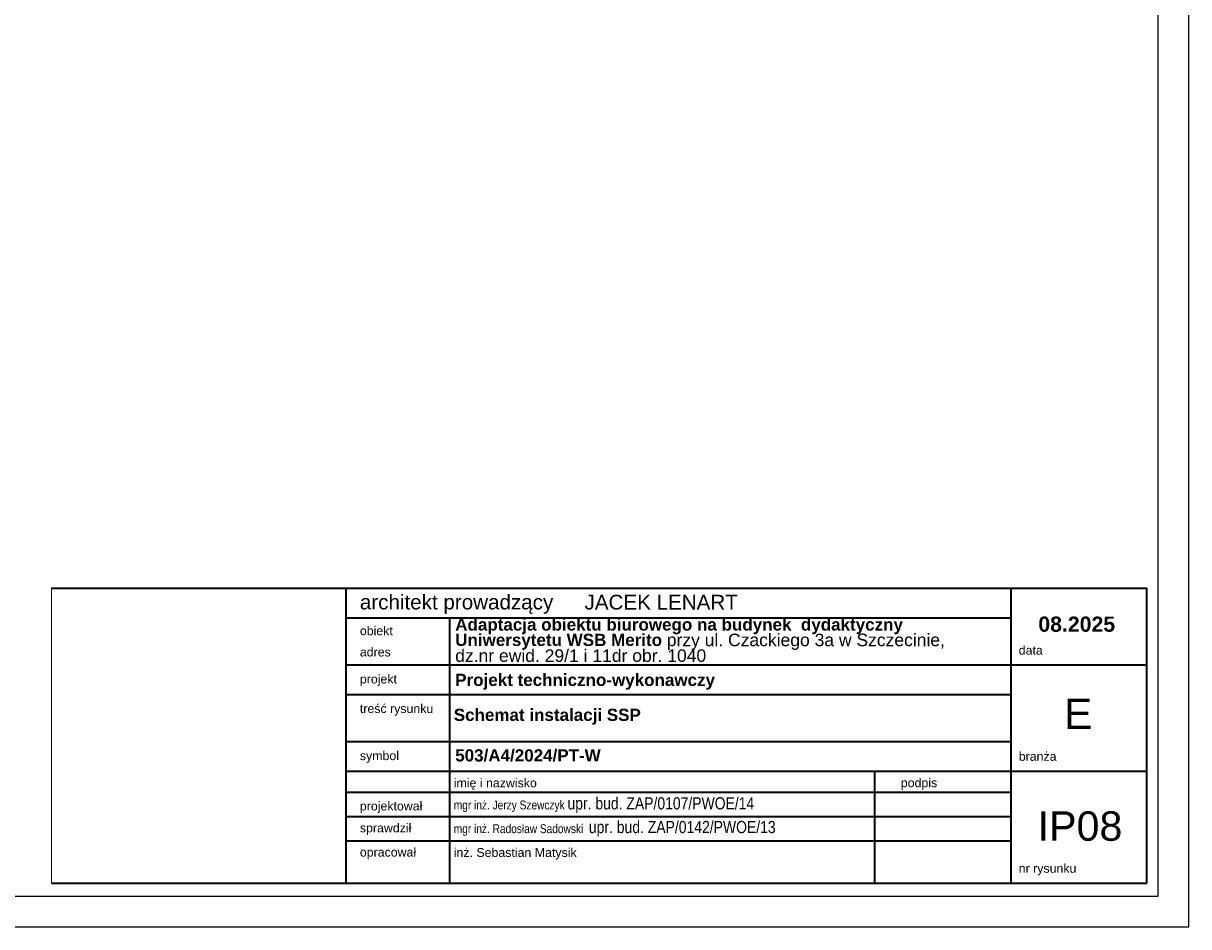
# Model space of a CAD drawing. Header units: millimetres. Extents: x 308 to 111749, y 130 to 32066.
# Tile 5 of 9: x 23156 to 42308, y 130 to 14980. Entities that reach past the tile are written whole.
import ezdxf

# ---------------------------------------------------------------- set-up
doc = ezdxf.new("R2010")
doc.units = ezdxf.units.MM
doc.header["$XCLIPFRAME"] = 2
doc.layers.add('arch tabela_Nr_Pióra__100', color=7, linetype='Continuous', lineweight=20)
doc.layers.add('CP_LINENORM', color=251, linetype='Continuous', lineweight=25)
doc.styles.get("Standard").update_dxf_attribs({"font": 'arial.ttf'})
doc.styles.add('STYL_AUTOMATYCZNY_1', font='ARIALN.TTF')
doc.styles.add('STYL_AUTOMATYCZNY_2', font='ARIALN.TTF')
picture_1 = doc.add_image_def('image1.tif', size_in_pixel=(2126, 2126))

msp = doc.modelspace()

# ---------------------------------------------------------------- linework, layer by layer
at = {"color": 7, "linetype": 'Continuous', "lineweight": 35}
for p, q in [((23618, 5693), (41618, 5693)), ((24394, 5693), (41350, 5693)), ((28463, 848), (28463, 5693)), ((39389, 848), (39389, 5693)), ((41618, 848), (41618, 5693)), ((28463, 5209), (39389, 5209)), ((30167, 848), (30167, 5209)), ((28463, 4433), (41618, 4433)), ((28463, 3949), (39389, 3949)), ((28463, 3174), (39389, 3174)), ((28463, 2689), (41618, 2689)), ((37151, 848), (37151, 2689)), ((37151, 848), (37151, 2689)), ((28463, 2340), (39389, 2340)), ((30167, 2340), (37184, 2340)), ((30167, 2340), (37151, 2340)), ((28463, 1942), (35448, 1942)), ((30167, 1942), (39389, 1942)), ((28463, 1544), (39389, 1544)), ((23618, 848), (41618, 848)), ((30167, 848), (37184, 848)), ((32059, 848), (37687, 848))]:
    msp.add_line(p, q, dxfattribs=at)
at = {"layer": 'CP_LINENORM', "linetype": 'Continuous'}
for p, q in [((42308, 130, 13), (42308, 29830, 13)), ((308, 130, 13), (42308, 130, 13))]:
    msp.add_line(p, q, dxfattribs=at)
at = {"layer": 'CP_LINENORM'}
for p, q in [((41808, 630, 13), (41808, 29330, 13)), ((1808, 630, 13), (41808, 630, 13))]:
    msp.add_line(p, q, dxfattribs=at)

# ---------------------------------------------------------------- texts
at = {"color": 7, "linetype": 'Continuous', "lineweight": 35}
for s, insert, char_height, attachment_point, style in [('\\A1;{\\pql;\\fArial|b0|i0|c238|p0;\\W1.000000;architekt prowadzący}', (28687, 5430), 242.24, 4, 'STYL_AUTOMATYCZNY_1'), ('\\A1;{\\pql;\\fArial|b0|i0|c238|p0;\\W1.000000;JACEK LENART}', (32379, 5463), 242.24, 4, 'STYL_AUTOMATYCZNY_1'), ('\\A1;{\\pql;\\fArial|b0|i0|c238|p0;\\W1.000000;obiekt}', (28687, 4993), 145.34, 4, 'STYL_AUTOMATYCZNY_1'), ('\\A1;{\\pql;\\fArial|b0|i0|c238|p0;\\W1.000000;adres}', (28687, 4644), 145.34, 4, 'STYL_AUTOMATYCZNY_1'), ('\\A1;{\\pql;\\fArial|b0|i0|c238|p0;\\W1.000000;data}', (39515, 4673), 145.34, 4, 'STYL_AUTOMATYCZNY_1'), ('\\A1;{\\pql;\\fArial|b0|i0|c238|p0;\\W1.000000;projekt}', (28687, 4179), 145.34, 4, 'STYL_AUTOMATYCZNY_1'), ('\\A1;{\\pql;\\fArial|b0|i0|c238|p0;\\W1.000000;treść rysunku}', (28687, 3694), 145.34, 4, 'STYL_AUTOMATYCZNY_1'), ('\\pxql;\\fArial|b1|i0|c238|p0;\\A1;Schemat instalacji SSP', (30230, 3582), 200, 4, 'STYL_AUTOMATYCZNY_2'), ('\\A1;{\\pql;\\fArial|b0|i0|c238|p0;\\W1.000000;symbol}', (28687, 2919), 145.34, 4, 'STYL_AUTOMATYCZNY_1'), ('\\A1;{\\pql;\\fArial|b0|i0|c238|p0;\\W1.000000;branża}', (39515, 2929), 145.34, 4, 'STYL_AUTOMATYCZNY_1'), ('\\A1;{\\pql;\\fArial|b0|i0|c238|p0;\\W1.000000;imię i nazwisko}', (30230, 2472), 145.34, 4, 'STYL_AUTOMATYCZNY_1'), ('\\A1;{\\pql;\\fArial|b0|i0|c238|p0;\\W1.000000;podpis}', (37577, 2474), 145.34, 4, 'STYL_AUTOMATYCZNY_1'), ('\\pxql;mgr inż. Jerzy Szewczyk \\H1.3761001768x;upr. bud. ZAP/0107/PWOE/14', (30230, 2128), 145.34, 4, 'STYL_AUTOMATYCZNY_1'), ('\\pxql;\\fArial|b0|i0|c238|p0;\\A1;projektował', (28687, 2092), 145.34, 4, 'STYL_AUTOMATYCZNY_1'), ('\\pxql;mgr inż. Radosław Sadowski  \\H1.3761001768x;upr. bud. ZAP/0142/PWOE/13', (30230, 1738), 145.34, 4, 'STYL_AUTOMATYCZNY_1'), ('\\pxqc;\\fArial|b0|i0|c238|p0;\\A1;IP08', (40522, 1781), 484.48, 5, 'STYL_AUTOMATYCZNY_1'), ('\\A1;{\\pql;\\fArial|b0|i0|c238|p0;\\W1.000000;sprawdził}', (28687, 1732), 145.34, 4, 'STYL_AUTOMATYCZNY_1'), ('\\pxql;\\fArial|b0|i0|c238|p0;\\A1;opracował', (28687, 1333), 145.34, 4, 'STYL_AUTOMATYCZNY_1'), ('\\pxql;\\fArial|b0|i0|c238|p0;\\A1;inż. Sebastian Matysik', (30230, 1328), 145.34, 4, 'STYL_AUTOMATYCZNY_1'), ('\\A1;{\\pql;\\fArial|b0|i0|c238|p0;\\W1.000000;nr rysunku}', (39515, 1068), 145.34, 4, 'STYL_AUTOMATYCZNY_1')]:
    msp.add_mtext(s, dxfattribs=dict(at, insert=insert, char_height=char_height, attachment_point=attachment_point, style=style))
at = {"color": 7, "linetype": 'Continuous', "lineweight": 13, "insert": (30254, 4839), "char_height": 200, "width": 8787.67, "attachment_point": 4, "line_spacing_factor": 0.751632, "style": 'STYL_AUTOMATYCZNY_2'}
msp.add_mtext('\\A1;{\\pql;\\fArial|b1|i0|c238|p0;\\W1.000000;Adaptacja obiektu biurowego na budynek  dydaktyczny Uniwersytetu WSB Merito\\fArial|b0|i0|c238|p0;\\W1.000000; \\fArial|b0|i0|c238|p0;\\H1.029412x;\\W1.000000;przy ul. Czackiego 3a w Szczecinie,\\P\\pql;\\fArial|b0|i0|c238|p0;\\W1.000000;dz.nr ewid. 29/1 i 11dr obr. 1040}', dxfattribs=at)
at = {"color": 7, "linetype": 'Continuous', "lineweight": 13, "style": 'STYL_AUTOMATYCZNY_2'}
for s, insert, char_height, attachment_point in [('\\A1;{\\pqc;\\fArial|b1|i0|c238|p0;\\W1.000000;0\\fArial|b1|i0|c238|p0;\\W1.000000;8\\fArial|b1|i0|c238|p0;\\W1.000000;.2025}', (40468, 5101), 250, 5), ('\\A1;{\\pql;\\fArial|b1|i0|c238|p0;\\W1.000000;Projekt techniczn\\fArial|b1|i0|c238|p0;\\W1.000000;o-wykonawczy}', (30254, 4157), 200, 4), ('\\A1;{\\pql;\\fArial|b1|i0|c238|p0;\\W1.000000;503/A4/2024/PT\\fArial|b1|i0|c238|p0;\\W1.000000;-W}', (30254, 2943), 200, 4)]:
    msp.add_mtext(s, dxfattribs=dict(at, insert=insert, char_height=char_height, attachment_point=attachment_point))
at = {"layer": 'arch tabela_Nr_Pióra__100', "linetype": 'Continuous', "insert": (40492, 3629), "char_height": 500, "attachment_point": 5}
msp.add_mtext('E', dxfattribs=at)

# ---------------------------------------------------------------- pictures from other files: only their frames are drawn
at = {"layer": 'arch tabela_Nr_Pióra__100', "linetype": 'Continuous'}
image = msp.add_image(picture_1, insert=(23618, 848), size_in_units=(5000, 5000), dxfattribs=at)
image.set_boundary_path([(-0.5, 65.5), (2059.8, 2125.5)])

doc.saveas('drawing.dxf')
